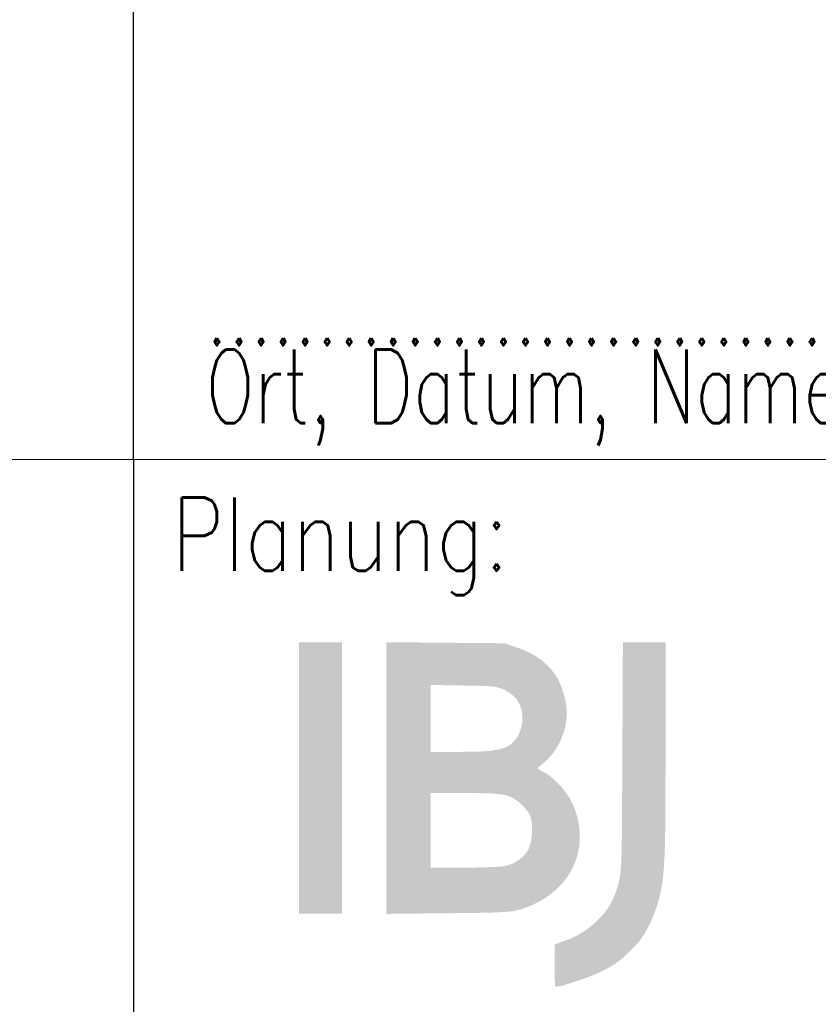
# Model space of a CAD drawing. Header units: metres. Extents: x -11 to 3521450, y 0 to 5943726.
# Tile 20 of 97: x 147.59 to 148.64, y 24.61 to 25.91. Entities that reach past the tile are written whole.
import ezdxf

# ---------------------------------------------------------------- set-up
doc = ezdxf.new("R2010")
doc.units = ezdxf.units.M
for name, color, linetype in [('_SF025', 7, 'Continuous'), ('IBJ_Sonstiges', 10, 'Continuous'), ('Stempel', 7, 'Continuous')]:
    doc.layers.add(name, color=color, linetype=linetype)
doc.styles.add('SIMPLEX8', font='simplexd.shx', dxfattribs={"width": 0.8})

# ---------------------------------------------------------------- blocks, each defined once
blk = doc.blocks.new('IBJ Logo mbh')
at = {"layer": 'IBJ_Sonstiges', "true_color": 0x25539a}
h = blk.add_hatch(color=154, dxfattribs=at)
edge = h.paths.add_edge_path()
edge.add_arc((-61.5029617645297, 0.6991835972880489), 62.35402002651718, 359.5314978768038, 359.73432488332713, ccw=False)
edge.add_arc((-0.3031039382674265, 0.1987471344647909), 1.152116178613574, 355.9709617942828, 359.5314934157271, ccw=False)
edge.add_arc((0.6205728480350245, 0.1336868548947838), 0.2261509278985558, 345.02069992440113, 355.9709795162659, ccw=False)
edge.add_arc((0.6182515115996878, 0.1343077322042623), 0.2285538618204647, 334.15690976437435, 345.0207542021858, ccw=False)
edge.add_arc((0.6738900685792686, 0.1073592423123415), 0.1667325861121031, 320.79217713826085, 334.15694663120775, ccw=False)
edge.add_arc((0.6230345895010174, 0.1488476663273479), 0.232364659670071, 310.3710475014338, 320.7921496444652, ccw=False)
edge.add_arc((0.6127284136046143, 0.1609697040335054), 0.24827569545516, 300.2786347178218, 310.37105995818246, ccw=False)
edge.add_arc((0.6198965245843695, 0.1486927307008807), 0.2340593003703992, 289.7298805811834, 300.2785994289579, ccw=False)
edge.add_line((0.6989117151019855, -0.07162602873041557), (0.6719304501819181, -0.08130256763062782))
edge.add_line((0.6719304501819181, -0.08130256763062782), (0.6719304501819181, -0.1366390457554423))
edge.add_arc((1.672461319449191, -0.1366383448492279), 1.000530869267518, 180.0000401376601, 181.2151576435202)
edge.add_arc((1.17832119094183, -0.1471195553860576), 0.5062795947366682, 181.2151953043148, 183.2381421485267)
edge.add_arc((1.888769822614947, -0.1069259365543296), 1.217864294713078, 183.2380917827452, 183.9485571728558)
edge.add_arc((0.6750563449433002, -0.1907020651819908), 0.00126294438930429, 183.9484109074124, 270.1926408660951)
edge.add_arc((0.6748577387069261, -0.131636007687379), 0.06032933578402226, 270.1926527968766, 286.6152505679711)
edge.add_arc((0.3302178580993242, 1.023316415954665), 1.265605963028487, 286.6152004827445, 288.4135634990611)
edge.add_arc((0.4181852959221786, 0.7590856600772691), 0.9871168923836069, 288.4135587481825, 290.7999563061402)
edge.add_arc((0.6530424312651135, 0.140818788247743), 0.3257457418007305, 290.7999362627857, 296.2539230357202)
edge.add_arc((0.6141972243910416, 0.2195767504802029), 0.4135624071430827, 296.2538452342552, 299.6512360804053)
edge.add_arc((0.7267558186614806, 0.0218502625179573), 0.1860427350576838, 299.6511499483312, 305.8243081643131)
edge.add_arc((0.7199493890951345, 0.03127926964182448), 0.1976717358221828, 305.8242922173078, 311.7746112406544)
edge.add_arc((0.5091024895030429, 0.2673092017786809), 0.514162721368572, 311.7746036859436, 314.6891974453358)
edge.add_arc((0.4763534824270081, 0.3004158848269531), 0.5607304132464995, 314.6891659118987, 317.4380855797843)
edge.add_arc((0.7664267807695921, 0.03403546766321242), 0.166901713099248, 317.4380819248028, 324.2162583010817)
edge.add_arc((0.7757802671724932, 0.02729330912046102), 0.1553715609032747, 324.2163316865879, 331.3052249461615)
edge.add_arc((0.527665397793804, 0.1631019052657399), 0.4382230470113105, 331.3053304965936, 334.5757807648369)
edge.add_arc((0.5932736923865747, 0.1319146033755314), 0.3655794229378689, 334.5758091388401, 344.9726679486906)
edge.add_arc((0.5761857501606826, 0.1365022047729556), 0.3832724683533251, 344.9726443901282, 355.0074267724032)
edge.add_arc((-0.3496250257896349, 0.2173803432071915), 1.312609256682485, 355.0073783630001, 359.4857339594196)
edge.add_arc((-25.80892572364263, 0.445906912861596), 26.7729355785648, 359.4857189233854, 359.9857956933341)
edge.add_line((0.9640090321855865, 0.43926958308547), (0.9640769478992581, 0.7136786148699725))
edge.add_line((0.9640769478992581, 0.7136786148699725), (0.9079363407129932, 0.7136786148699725))
edge.add_line((0.9079363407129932, 0.7136786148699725), (0.8517957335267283, 0.7136786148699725))
edge.add_line((0.8517957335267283, 0.7136786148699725), (0.8503879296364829, 0.4100549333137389))
edge = h.paths.add_edge_path()
edge.add_line((0.2295371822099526, 0.3567719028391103), (0.2295371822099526, -0.0006005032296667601))
edge.add_line((0.2295371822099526, -0.0006005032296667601), (0.3912611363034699, 0.001028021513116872))
edge.add_arc((0.232906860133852, 15.72815104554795), 15.7279202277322, 270.5768839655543, 270.9000319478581)
edge.add_arc((0.4556868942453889, 1.547245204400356), 1.545264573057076, 270.9000076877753, 272.6747662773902)
edge.add_arc((0.5023989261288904, 0.547346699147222), 0.5442755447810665, 272.6748343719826, 275.8650864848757)
edge.add_arc((0.5460220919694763, 0.1226812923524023), 0.1173754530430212, 275.8651911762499, 285.8228856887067)
edge.add_arc((0.5084477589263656, 0.255264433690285), 0.2551800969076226, 285.8228599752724, 307.6052887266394)
edge.add_arc((0.5458264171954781, 0.2067368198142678), 0.1939257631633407, 307.6052353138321, 334.3625080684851)
edge.add_arc((0.5566143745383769, 0.2015595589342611), 0.1819598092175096, 334.3624670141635, 362.1448896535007)
edge.add_arc((0.5258523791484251, 0.2004074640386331), 0.2127433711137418, 2.144881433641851, 26.85613917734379)
edge.add_arc((0.5917815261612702, 0.2337918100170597), 0.1388436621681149, 26.85613331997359, 36.7506918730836)
edge.add_arc((0.4925993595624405, 0.159727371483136), 0.2626283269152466, 36.75064579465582, 42.89128348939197)
edge.add_arc((0.4962216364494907, 0.1630922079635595), 0.2576843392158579, 42.89131022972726, 49.06034613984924)
edge.add_arc((0.589101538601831, 0.270165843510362), 0.1159400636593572, 49.06035461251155, 60.26832041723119)
edge.add_line((0.6466007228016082, 0.3708432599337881), (0.6267224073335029, 0.3821962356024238))
edge.add_line((0.6267224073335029, 0.3821962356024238), (0.6490914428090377, 0.4019180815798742))
edge.add_arc((0.5548948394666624, 0.5087583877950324), 0.1424354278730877, 311.4012681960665, 326.7368164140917)
edge.add_arc((0.5161173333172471, 0.5341946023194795), 0.1888110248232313, 326.7368652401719, 339.1514753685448)
edge.add_arc((0.5168739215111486, 0.5339062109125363), 0.1880013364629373, 339.1515485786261, 351.5917518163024)
edge.add_arc((0.5650225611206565, 0.5267892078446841), 0.1393295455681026, 351.5917306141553, 367.1645471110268)
edge.add_arc((0.4805026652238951, 0.5161650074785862), 0.2245145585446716, 7.164542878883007, 21.34614230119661)
edge.add_arc((0.5414583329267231, 0.5399872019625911), 0.1590692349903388, 21.3461412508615, 39.70695435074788)
edge.add_arc((0.5382960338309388, 0.5373612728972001), 0.1631796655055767, 39.70692445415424, 57.79969159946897)
edge.add_arc((0.4943378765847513, 0.4675574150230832), 0.2456714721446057, 57.79973162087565, 71.11539350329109)
edge.add_line((0.5738526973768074, 0.7000049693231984), (0.5404645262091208, 0.7114262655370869))
edge.add_line((0.5404645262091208, 0.7114262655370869), (0.3850008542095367, 0.7127852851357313))
edge.add_line((0.3850008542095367, 0.7127852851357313), (0.2295371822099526, 0.7141443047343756))
edge.add_line((0.2295371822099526, 0.7141443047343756), (0.2295371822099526, 0.3567719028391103))
edge = h.paths.add_edge_path(flags=16)
edge.add_arc((0.5233097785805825, 0.2330604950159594), 0.0809462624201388, 58.33262867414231, 73.46031193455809, ccw=False)
edge.add_arc((0.5005755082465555, 0.1962035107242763), 0.1242508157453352, 47.35951527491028, 58.33266078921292, ccw=False)
edge.add_arc((0.5037769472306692, 0.1996800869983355), 0.1195247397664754, 36.21009025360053, 47.359524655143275, ccw=False)
edge.add_arc((0.5491583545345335, 0.2329065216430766), 0.06328002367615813, 18.264468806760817, 36.21009698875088, ccw=False)
edge.add_arc((0.5432019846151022, 0.2309408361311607), 0.0695523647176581, 3.090159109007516, 18.264391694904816, ccw=False)
edge.add_arc((0.4265103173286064, 0.2246413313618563), 0.1864139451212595, -4.179669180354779, 3.0901011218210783, ccw=False)
edge.add_arc((0.4253088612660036, 0.2247291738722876), 0.1876186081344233, 348.55146362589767, 355.8203181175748, ccw=False)
edge.add_arc((0.5347916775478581, 0.2025570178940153), 0.0759132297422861, 334.26303131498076, 348.551475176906, ccw=False)
edge.add_arc((0.5468969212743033, 0.1967215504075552), 0.06247486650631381, 318.02352183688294, 334.2630184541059, ccw=False)
edge.add_arc((0.5252284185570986, 0.2162158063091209), 0.09162190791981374, 305.8349446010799, 318.0235450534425, ccw=False)
edge.add_arc((0.520400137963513, 0.2229017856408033), 0.09986900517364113, 294.1503224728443, 305.83494395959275, ccw=False)
edge.add_arc((0.522026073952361, 0.2192755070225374), 0.09589489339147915, 282.10433318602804, 294.1503227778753, ccw=False)
edge.add_arc((0.5241412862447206, 0.209412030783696), 0.08580716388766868, 273.4772194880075, 282.1044076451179, ccw=False)
edge.add_arc((0.4428512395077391, 1.547238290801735), 1.426100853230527, 272.36564906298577, 273.4771784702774, ccw=False)
edge.add_arc((0.4415709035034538, 1.57821938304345), 1.457108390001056, 271.0724001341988, 272.36566674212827, ccw=False)
edge.add_arc((0.4338327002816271, 1.991623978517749), 1.870585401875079, 270.0000491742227, 271.07238915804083, ccw=False)
edge.add_line((0.4338343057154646, 0.1210385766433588), (0.3463957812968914, 0.1210385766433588))
edge.add_line((0.3463957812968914, 0.1210385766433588), (0.3463957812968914, 0.2191163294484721))
edge.add_line((0.3463957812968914, 0.2191163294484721), (0.3463957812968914, 0.317194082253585))
edge.add_line((0.3463957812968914, 0.317194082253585), (0.4353689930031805, 0.317194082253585))
edge.add_arc((0.4353659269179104, -3.027250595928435), 3.344444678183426, 89.22508230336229, 89.99994747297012, ccw=False)
edge.add_arc((0.4717455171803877, -0.3375138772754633), 0.6544619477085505, 86.62938172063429, 89.22499873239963, ccw=False)
edge.add_arc((0.4920945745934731, 0.008000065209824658), 0.3083492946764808, 82.73126916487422, 86.62929807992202, ccw=False)
edge.add_arc((0.5189114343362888, 0.2182496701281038), 0.09639637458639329, 73.46030264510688, 82.73120001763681, ccw=False)
edge = h.paths.add_edge_path(flags=16)
edge.add_arc((0.4967260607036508, 0.5020046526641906), 0.0968625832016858, 58.17683808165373, 63.82918092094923, ccw=False)
edge.add_arc((0.4739603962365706, 0.4653205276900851), 0.1400366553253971, 53.88886136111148, 58.17683545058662, ccw=False)
edge.add_arc((0.4800067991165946, 0.4736085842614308), 0.1297774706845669, 49.52534787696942, 53.88892545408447, ccw=False)
edge.add_arc((0.5343298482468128, 0.5372697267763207), 0.04608915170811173, 40.07871867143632, 49.52533532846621, ccw=False)
edge.add_arc((0.5143308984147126, 0.5204416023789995), 0.07222617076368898, 13.619764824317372, 40.07880147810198, ccw=False)
edge.add_arc((0.4888836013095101, 0.5142759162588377), 0.09840976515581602, -7.364962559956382, 13.619789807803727, ccw=False)
edge.add_arc((0.4898136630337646, 0.51415578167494), 0.0974719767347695, 331.54138166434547, 352.6349901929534, ccw=False)
edge.add_arc((0.5142380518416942, 0.5009171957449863), 0.06969049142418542, 304.41933592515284, 331.54142265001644, ccw=False)
edge.add_arc((0.5165827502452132, 0.4974952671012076), 0.06554233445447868, 286.7562131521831, 304.4193659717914, ccw=False)
edge.add_arc((0.4898928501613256, 0.5861409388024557), 0.1581188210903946, 277.6079934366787, 286.7562469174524, ccw=False)
edge.add_arc((0.4650424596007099, 0.7721868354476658), 0.3458170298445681, 271.72595008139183, 277.60801803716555, ccw=False)
edge.add_arc((0.4209494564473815, 2.235487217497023), 1.80978157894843, 270.00000209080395, 271.72594752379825, ccw=False)
edge.add_line((0.4209495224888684, 0.4257056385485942), (0.3463957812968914, 0.4257056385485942))
edge.add_line((0.3463957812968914, 0.4257056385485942), (0.3463957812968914, 0.5137142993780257))
edge.add_line((0.3463957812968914, 0.5137142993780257), (0.3463957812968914, 0.6017229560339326))
edge.add_line((0.3463957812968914, 0.6017229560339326), (0.4329963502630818, 0.6002075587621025))
edge.add_arc((0.3362353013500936, -4.929087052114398), 5.53014119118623, 88.45198804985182, 88.99744284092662, ccw=False)
edge.add_arc((0.4773794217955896, 0.2937491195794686), 0.3053981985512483, 83.95639059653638, 88.45192833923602, ccw=False)
edge.add_arc((0.4997369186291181, 0.5049210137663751), 0.09304606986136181, 74.22511938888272, 83.95634101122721, ccw=False)
edge.add_arc((0.5018701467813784, 0.5124722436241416), 0.085199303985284, 63.82918882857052, 74.22513279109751, ccw=False)
h.paths.add_polyline_path([(-6.49456796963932e-06, 0.356842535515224), (-6.49456796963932e-06, 6.4561604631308e-06), (0.05633604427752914, 6.4561604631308e-06), (0.1126785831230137, 6.4561604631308e-06), (0.1126785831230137, 0.356842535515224), (0.1126785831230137, 0.7136786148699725), (0.05633604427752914, 0.7136786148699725), (-6.49456796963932e-06, 0.7136786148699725)])
blk = doc.blocks.new('Planstempel')
at = {"layer": '_SF025'}
for p, q in [((-4.749999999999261, 6.849999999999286), (-4.750000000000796, 13.34999999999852)), ((-4.750000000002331, 6.849999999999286), (-4.750000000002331, 5.09999999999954))]:
    blk.add_line(p, q, dxfattribs=at)
at = {"layer": 'Stempel', "color": 7, "lineweight": 18}
blk.add_line((-9.250000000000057, 6.849999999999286), (-0.2500000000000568, 6.849999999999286), dxfattribs=at)
at = {"layer": 'IBJ_Sonstiges', "xscale": 0.499994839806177, "yscale": 0.499994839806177, "zscale": 0.499994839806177}
blk.add_blockref('IBJ Logo mbh', (-4.532355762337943, 6.252402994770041), dxfattribs=at)
at = {"layer": 'Stempel', "color": 7, "lineweight": 18, "style": 'SIMPLEX8', "width": 0.7}
for s, p in [('.....................................................................................', (-4.654875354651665, 7.000051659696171)), ('Ort, Datum, Name in Druckbuchstaben, Unterschrift', (-4.654875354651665, 6.897831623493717))]:
    blk.add_text(s, height=0.09662576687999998, dxfattribs=at).set_placement(p)
at = {"layer": 'Stempel', "color": 7, "lineweight": 18, "insert": (-4.700000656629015, 6.800000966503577), "char_height": 0.09662576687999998, "attachment_point": 1, "style": 'SIMPLEX8', "bg_fill": 2}
blk.add_mtext('Planung:', dxfattribs=at)

msp = doc.modelspace()

# ---------------------------------------------------------------- block references
at = {"linetype": 'Continuous', "lineweight": 18}
msp.add_blockref('Planstempel', (152.4918794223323, 18.47804456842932), dxfattribs=at)

doc.saveas('drawing.dxf')
